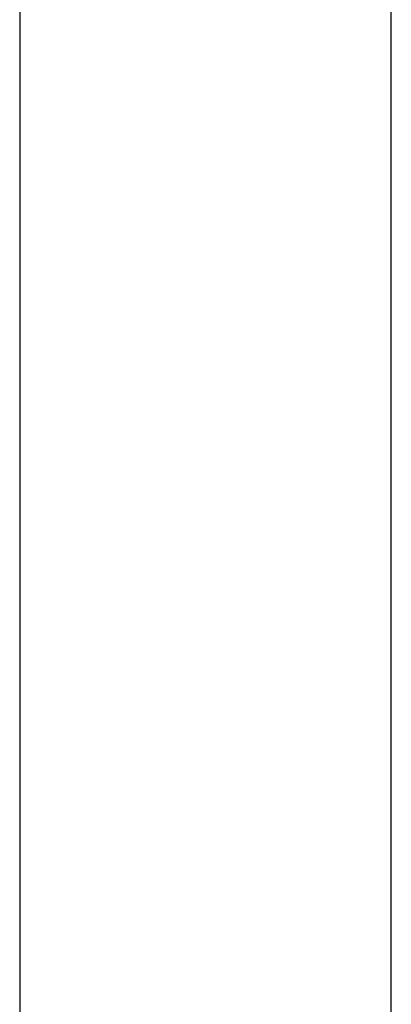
# Model space of a CAD drawing. Header units: metres. Extents: x 397.7 to 427.5, y 12.7 to 28.4.
# Tile 79 of 130: x 407.447 to 407.537, y 27.0281 to 27.2669. Entities that reach past the tile are written whole.
import ezdxf

# ---------------------------------------------------------------- set-up
doc = ezdxf.new("R2010")
doc.units = ezdxf.units.M
doc.layers.add('A-WALL-____-MCUT', color=7, linetype='Continuous', lineweight=25)
doc.layers.add('A-WALL-____-OTLN', color=7, linetype='Continuous', lineweight=25)

# ---------------------------------------------------------------- blocks, each defined once
blk = doc.blocks.new('Family - Evans P2-152743-05_ELEC_P2')
at = {"layer": 'A-WALL-____-MCUT', "color": 253, "true_color": 0xaaaaaa}
for p, q in [((1.72, 0.09), (0, 0.09)), ((0, 0), (1.72, 0))]:
    blk.add_line(p, q, dxfattribs=at)
at = {"layer": 'A-WALL-____-OTLN', "color": 253, "true_color": 0xaaaaaa}
for p, q in [((1.72, 0.09), (0, 0.09)), ((0, 0), (1.72, 0))]:
    blk.add_line(p, q, dxfattribs=at)
at = {"layer": 'A-WALL-____-OTLN', "color": 253, "lineweight": 18, "true_color": 0xaaaaaa}
blk.add_line((0, 0), (1.72, 0), dxfattribs=at)
blk = doc.blocks.new('LONDR55-XX_ZZ-ARQ-CAA-M3D-Londres55_ifc-1-05_ELEC_P2')
at = {"layer": 'A-WALL-____-OTLN', "color": 253, "lineweight": 18, "true_color": 0xaaaaaa, "rotation": 270}
blk.add_blockref('Family - Evans P2-152743-05_ELEC_P2', (407.44698, 27.64946), dxfattribs=at)

msp = doc.modelspace()

# ---------------------------------------------------------------- block references
at = {"lineweight": 5}
msp.add_blockref('LONDR55-XX_ZZ-ARQ-CAA-M3D-Londres55_ifc-1-05_ELEC_P2', (0, 0), dxfattribs=at)

doc.saveas('drawing.dxf')
